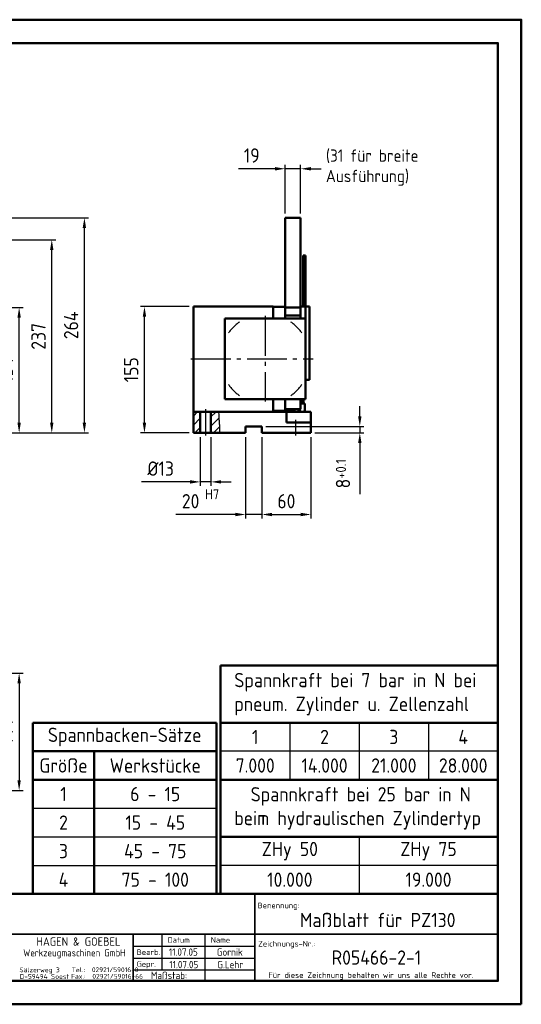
# Model space of a CAD drawing. Header units: millimetres. Extents: x -658 to 1050, y -2078 to -870.
# Tile 2 of 2: x 435 to 1050, y -2078 to -870. Entities that reach past the tile are written whole.
import ezdxf
from ezdxf.enums import TextEntityAlignment as Align

# ---------------------------------------------------------------- set-up
doc = ezdxf.new("R2010")
doc.units = ezdxf.units.MM
doc.header["$LTSCALE"] = 5
doc.linetypes.add('AM_DIN_G_W050', pattern=[13.75, 9.75, -1.5, 1, -1.5])
doc.linetypes.add('AM_DIN_G_W050x2', pattern=[6.875, 4.75, -0.875, 0.375, -0.875])
for name, color, linetype, lineweight in [('AM_0', 7, 'Continuous', 50), ('AM_0N', 7, 'Continuous', 50), ('AM_4', 3, 'Continuous', 25), ('AM_4N', 3, 'Continuous', 25), ('AM_5', 3, 'Continuous', 25), ('AM_7', 4, 'AM_DIN_G_W050', 25), ('AM_8', 1, 'Continuous', 25), ('AM_BOR', 7, 'Continuous', 50)]:
    doc.layers.add(name, color=color, linetype=linetype, lineweight=lineweight)
doc.styles.add('ACDINTS', font='isocp.shx', dxfattribs={"height": 1})
doc.styles.get("Standard").update_dxf_attribs({"font": 'ISOCP.SHX'})
doc.dimstyles.new('AM_DIN', dxfattribs={"dimtxt": 3.5, "dimasz": 2.5, "dimexe": 1, "dimexo": 1, "dimgap": 1.5, "dimtad": 1, "dimdsep": 46, "dimtxsty": 'STANDARD', "dimcen": 0, "dimclrd": 256, "dimclre": 256, "dimclrt": 2, "dimadec": 0, "dimazin": 2, "dimtp": 0.1, "dimtm": 0.1, "dimtfac": 0.71, "dimtdec": 3, "dimtmove": 0, "dimatfit": 3, "dimfxl": 1, "dimlwd": -1, "dimlwe": -1, "dimarcsym": 0})

# ---------------------------------------------------------------- blocks, each defined once
blk = doc.blocks.new('*D8')
at = {"layer": 'AM_5'}
for p, q in [((334.2, -1671.5), (439.2, -1671.5)), ((434.2, -1684), (434.2, -1803)), ((334.2, -1815.5), (439.2, -1815.5))]:
    blk.add_line(p, q, dxfattribs=at)
for points in [[(432.1, -1684), (436.2, -1684), (434.2, -1671.5)], [(432.1, -1803), (436.2, -1803), (434.2, -1815.5)]]:
    blk.add_solid(points, dxfattribs=at)
at = {"layer": 'Defpoints', "color": 0}
for p in [(329.2, -1671.5), (329.2, -1815.5), (434.2, -1815.5)]:
    blk.add_point(p, dxfattribs=at)
at = {"layer": 'AM_5', "color": 2, "insert": (417.9, -1743.5), "char_height": 17.5, "attachment_point": 5, "rotation": 90}
blk.add_mtext('144', dxfattribs=at)
blk = doc.blocks.new('*D9')
at = {"layer": 'AM_5'}
for p, q in [((851.8, -1356.5), (851.8, -1344)), ((736.8, -1369), (856.8, -1369)), ((851.8, -1369), (851.8, -1377)), ((796.8, -1377), (856.8, -1377)), ((851.8, -1389.5), (851.8, -1452.1))]:
    blk.add_line(p, q, dxfattribs=at)
for points in [[(849.7, -1356.5), (853.9, -1356.5), (851.8, -1369)], [(849.7, -1389.5), (853.9, -1389.5), (851.8, -1377)]]:
    blk.add_solid(points, dxfattribs=at)
at = {"layer": 'Defpoints', "color": 0}
for p in [(731.8, -1369), (791.8, -1377), (851.8, -1377)]:
    blk.add_point(p, dxfattribs=at)
at = {"layer": 'AM_5', "color": 2, "insert": (831.2, -1427), "char_height": 17.5, "attachment_point": 5, "rotation": 90}
blk.add_mtext('8{}{\\A0;{\\H1.5x;}{\\A2;\\H0.71x;\\C3;+0.1}}', dxfattribs=at)
blk = doc.blocks.new('*D12')
at = {"layer": 'AM_5'}
for p, q in [((642.8, -1222), (582.8, -1222)), ((587.8, -1364.5), (587.8, -1234.5)), ((642.8, -1377), (582.8, -1377))]:
    blk.add_line(p, q, dxfattribs=at)
for points in [[(585.7, -1234.5), (589.9, -1234.5), (587.8, -1222)], [(585.7, -1364.5), (589.9, -1364.5), (587.8, -1377)]]:
    blk.add_solid(points, dxfattribs=at)
at = {"layer": 'Defpoints', "color": 0}
for p in [(587.8, -1222), (647.8, -1222), (647.8, -1377)]:
    blk.add_point(p, dxfattribs=at)
at = {"layer": 'AM_5', "color": 2, "insert": (571.5, -1299.5), "char_height": 17.5, "attachment_point": 5, "rotation": 90}
blk.add_mtext('155', dxfattribs=at)
blk = doc.blocks.new('*D13')
at = {"layer": 'AM_5'}
for p, q in [((317.2, -1223), (439.2, -1223)), ((434.2, -1364.5), (434.2, -1235.5)), ((339.2, -1377), (439.2, -1377))]:
    blk.add_line(p, q, dxfattribs=at)
for points in [[(432.1, -1235.5), (436.2, -1235.5), (434.2, -1223)], [(432.1, -1364.5), (436.2, -1364.5), (434.2, -1377)]]:
    blk.add_solid(points, dxfattribs=at)
at = {"layer": 'Defpoints', "color": 0}
for p in [(312.2, -1223), (434.2, -1223), (334.2, -1377)]:
    blk.add_point(p, dxfattribs=at)
at = {"layer": 'AM_5', "color": 2, "insert": (417.9, -1300), "char_height": 17.5, "attachment_point": 5, "rotation": 90}
blk.add_mtext('154', dxfattribs=at)
blk = doc.blocks.new('*D14')
at = {"layer": 'AM_5'}
for p, q in [((167.2, -1140), (385.4, -1140)), ((402.9, -1140), (479.2, -1140)), ((474.2, -1364.5), (474.2, -1152.5)), ((339.2, -1377), (479.2, -1377))]:
    blk.add_line(p, q, dxfattribs=at)
for points in [[(472.1, -1152.5), (476.2, -1152.5), (474.2, -1140)], [(472.1, -1364.5), (476.2, -1364.5), (474.2, -1377)]]:
    blk.add_solid(points, dxfattribs=at)
at = {"layer": 'Defpoints', "color": 0}
for p in [(162.2, -1140), (474.2, -1140), (334.2, -1377)]:
    blk.add_point(p, dxfattribs=at)
at = {"layer": 'AM_5', "color": 2, "insert": (457.9, -1258.5), "char_height": 17.5, "attachment_point": 5, "rotation": 90}
blk.add_mtext('237', dxfattribs=at)
blk = doc.blocks.new('*D15')
at = {"layer": 'AM_5'}
for p, q in [((186.2, -1113), (519.2, -1113)), ((514.2, -1364.5), (514.2, -1125.5)), ((339.2, -1377), (519.2, -1377))]:
    blk.add_line(p, q, dxfattribs=at)
for points in [[(512.1, -1125.5), (516.2, -1125.5), (514.2, -1113)], [(512.1, -1364.5), (516.2, -1364.5), (514.2, -1377)]]:
    blk.add_solid(points, dxfattribs=at)
at = {"layer": 'Defpoints', "color": 0}
for p in [(181.2, -1113), (514.2, -1113), (334.2, -1377)]:
    blk.add_point(p, dxfattribs=at)
at = {"layer": 'AM_5', "color": 2, "insert": (497.9, -1245), "char_height": 17.5, "attachment_point": 5, "rotation": 90}
blk.add_mtext('264', dxfattribs=at)
blk = doc.blocks.new('*D20')
at = {"layer": 'AM_5'}
for p, q in [((731.8, -1382), (731.8, -1482)), ((791.8, -1382), (791.8, -1482)), ((744.3, -1477), (779.3, -1477))]:
    blk.add_line(p, q, dxfattribs=at)
for points in [[(744.3, -1474.9), (744.3, -1479.1), (731.8, -1477)], [(779.3, -1474.9), (779.3, -1479.1), (791.8, -1477)]]:
    blk.add_solid(points, dxfattribs=at)
at = {"layer": 'Defpoints', "color": 0}
for p in [(731.8, -1377), (791.8, -1377), (791.8, -1477)]:
    blk.add_point(p, dxfattribs=at)
at = {"layer": 'AM_5', "color": 2, "insert": (761.8, -1460.7), "char_height": 17.5, "attachment_point": 5}
blk.add_mtext('60', dxfattribs=at)
blk = doc.blocks.new('*D21')
at = {"layer": 'AM_5'}
for p, q in [((711.8, -1382), (711.8, -1482)), ((731.8, -1382), (731.8, -1482)), ((699.3, -1477), (626.2, -1477)), ((731.8, -1477), (711.8, -1477)), ((744.3, -1477), (756.8, -1477))]:
    blk.add_line(p, q, dxfattribs=at)
for points in [[(699.3, -1474.9), (699.3, -1479.1), (711.8, -1477)], [(744.3, -1474.9), (744.3, -1479.1), (731.8, -1477)]]:
    blk.add_solid(points, dxfattribs=at)
at = {"layer": 'Defpoints', "color": 0}
for p in [(711.8, -1377), (731.8, -1377), (711.8, -1477)]:
    blk.add_point(p, dxfattribs=at)
at = {"layer": 'AM_5', "color": 2, "insert": (656.5, -1460.7), "char_height": 17.5, "attachment_point": 5}
blk.add_mtext('\\A1;20{}{\\H0.7x;\\C3;\\S H7^  ;} ', dxfattribs=at)
blk = doc.blocks.new('*D22')
at = {"layer": 'AM_5'}
for p, q in [((656.3, -1382), (656.3, -1442)), ((669.3, -1382), (669.3, -1442)), ((643.8, -1437), (584.1, -1437)), ((669.3, -1437), (656.3, -1437)), ((681.8, -1437), (694.3, -1437))]:
    blk.add_line(p, q, dxfattribs=at)
for points in [[(643.8, -1434.9), (643.8, -1439.1), (656.3, -1437)], [(681.8, -1434.9), (681.8, -1439.1), (669.3, -1437)]]:
    blk.add_solid(points, dxfattribs=at)
at = {"layer": 'Defpoints', "color": 0}
for p in [(656.3, -1377), (669.3, -1377), (656.3, -1437)]:
    blk.add_point(p, dxfattribs=at)
at = {"layer": 'AM_5', "color": 2, "insert": (607.7, -1420.7), "char_height": 17.5, "attachment_point": 5}
blk.add_mtext('%%c13', dxfattribs=at)
blk = doc.blocks.new('*D24')
at = {"layer": 'AM_5'}
for p, q in [((760.3, -1108), (760.3, -1048)), ((779.3, -1108), (779.3, -1048)), ((747.8, -1053), (703.3, -1053)), ((779.3, -1053), (760.3, -1053)), ((791.8, -1053), (804.3, -1053))]:
    blk.add_line(p, q, dxfattribs=at)
for points in [[(747.8, -1050.9), (747.8, -1055.1), (760.3, -1053)], [(791.8, -1050.9), (791.8, -1055.1), (779.3, -1053)]]:
    blk.add_solid(points, dxfattribs=at)
at = {"layer": 'Defpoints', "color": 0}
for p in [(760.3, -1053), (760.3, -1113), (779.3, -1113)]:
    blk.add_point(p, dxfattribs=at)
at = {"layer": 'AM_5', "color": 2, "insert": (719.3, -1036.7), "char_height": 17.5, "attachment_point": 5}
blk.add_mtext('19', dxfattribs=at)

msp = doc.modelspace()

# ---------------------------------------------------------------- hatches: boundary and pattern name
at = {"layer": 'AM_8'}
h = msp.add_hatch(dxfattribs=at)
h.set_pattern_fill('_USER', color=256, scale=8, angle=45, style=0, pattern_type=0)
h.set_pattern_definition([(45, (204.0085, 179.8865), (-5.656854, 5.656854), [])])
h.paths.add_polyline_path([(679.395, -1363.731), (679.308, -1362.696), (679.236, -1361.665), (679.188, -1360.637), (679.165, -1359.612), (679.154, -1358.573), (679.135, -1357.501), (679.087, -1356.378), (678.993, -1355.184), (678.831, -1353.902), (678.583, -1352.512), (678.228, -1350.996), (669.299, -1350.996), (669.299, -1376.996), (679.648, -1376.996), (679.658, -1376.034), (679.683, -1375.055), (679.718, -1374.059), (679.755, -1373.05), (679.787, -1372.03), (679.809, -1371.001), (679.813, -1369.966), (679.792, -1368.928), (679.744, -1367.888), (679.672, -1366.847), (679.585, -1365.807), (679.49, -1364.768)])
h.paths.add_polyline_path([(647.799, -1376.996), (656.299, -1376.996), (656.299, -1350.996), (647.799, -1350.996)])

# ---------------------------------------------------------------- linework, layer by layer
for p, q in [((766.046, -1732.324), (766.046, -1802.324)), ((851.046, -1732.324), (851.046, -1802.324)), ((936.046, -1732.324), (936.046, -1802.324)), ((1021.046, -1767.324), (681.046, -1767.324)), ((451.046, -1837.324), (676.046, -1837.324)), ((451.046, -1872.324), (676.046, -1872.324)), ((851.046, -1872.324), (851.046, -1942.324)), ((451.046, -1907.324), (676.046, -1907.324)), ((1021.046, -1907.324), (681.046, -1907.324))]:
    msp.add_line(p, q)
at = {"color": 2, "lineweight": 35}
for p, q in [((723.104, -1942.324), (723.104, -2048.927)), ((390.11, -1991.739), (1021.046, -1991.739)), ((574.133, -1991.739), (574.133, -2048.927))]:
    msp.add_line(p, q, dxfattribs=at)
at = {"color": 1, "lineweight": 25}
for p, q in [((609.185, -1991.739), (609.185, -2035.519)), ((661.763, -1991.739), (661.763, -2035.519)), ((574.133, -2006.332), (723.104, -2006.332)), ((574.133, -2020.926), (723.104, -2020.926)), ((574.133, -2035.519), (723.104, -2035.519)), ((574.133, -2035.519), (723.104, -2035.519)), ((661.763, -2035.519), (661.763, -2050.113))]:
    msp.add_line(p, q, dxfattribs=at)
at = {"layer": 'AM_0'}
for p, q in [((779.299, -1112.996), (760.299, -1112.996)), ((760.299, -1236.496), (760.299, -1112.996)), ((779.299, -1112.996), (779.299, -1236.496)), ((782.299, -1221.996), (782.299, -1159.245)), ((782.299, -1159.245), (785.299, -1159.245)), ((785.299, -1329.245), (785.299, -1159.245)), ((782.299, -1209.245), (785.299, -1209.245)), ((745.799, -1221.996), (647.799, -1221.996)), ((647.799, -1221.996), (647.799, -1376.996)), ((745.799, -1236.496), (745.799, -1221.996)), ((745.799, -1222.196), (760.299, -1222.196)), ((745.799, -1236.496), (745.799, -1222.196)), ((760.299, -1222.996), (779.299, -1222.996)), ((779.299, -1221.996), (785.299, -1221.996)), ((785.299, -1221.996), (790.299, -1221.996)), ((790.299, -1221.996), (790.299, -1311.996)), ((785.299, -1236.496), (686.299, -1236.496)), ((686.299, -1236.496), (686.299, -1335.496)), ((760.299, -1232.996), (779.299, -1232.996)), ((785.299, -1335.496), (785.299, -1236.496)), ((790.299, -1311.996), (785.299, -1311.996)), ((686.299, -1335.496), (785.299, -1335.496)), ((745.799, -1349.996), (745.799, -1335.496)), ((745.799, -1335.496), (745.799, -1349.796)), ((760.299, -1349.996), (760.299, -1335.496)), ((760.299, -1349.796), (760.299, -1335.496)), ((779.299, -1335.496), (779.299, -1347.996)), ((791.799, -1350.996), (647.799, -1350.996)), ((656.299, -1350.996), (656.299, -1376.996)), ((669.299, -1350.996), (669.299, -1376.996)), ((745.799, -1349.796), (760.299, -1349.796)), ((755.799, -1349.996), (745.799, -1349.996)), ((755.799, -1350.996), (755.799, -1349.996)), ((760.299, -1347.996), (779.299, -1347.996)), ((770.299, -1349.996), (760.299, -1349.996)), ((761.799, -1350.996), (761.799, -1363.996)), ((770.299, -1347.996), (770.299, -1349.996)), ((791.799, -1376.996), (791.799, -1350.996)), ((761.799, -1363.996), (791.799, -1363.996)), ((731.799, -1368.996), (711.799, -1368.996)), ((711.799, -1368.996), (711.799, -1376.996)), ((731.799, -1376.996), (731.799, -1368.996)), ((647.799, -1376.996), (711.799, -1376.996)), ((731.799, -1376.996), (791.799, -1376.996)), ((1021.046, -1662.324), (681.046, -1662.324)), ((681.046, -1662.324), (681.046, -1942.324)), ((1021.046, -1942.324), (1021.046, -1662.324)), ((451.046, -1732.324), (451.046, -1942.324)), ((676.046, -1732.324), (451.046, -1732.324)), ((676.046, -1732.324), (676.046, -1942.324)), ((681.046, -1732.324), (1021.046, -1732.324)), ((451.046, -1767.324), (676.046, -1767.324)), ((526.046, -1767.324), (526.046, -1942.324)), ((451.046, -1802.324), (676.046, -1802.324)), ((681.046, -1802.324), (1021.046, -1802.324)), ((681.046, -1872.324), (1021.046, -1872.324)), ((451.046, -1942.324), (676.046, -1942.324)), ((681.046, -1942.324), (1021.046, -1942.324))]:
    msp.add_line(p, q, dxfattribs=at)
for points in [[(1049.796, -2077.677), (-657.954, -2077.677), (-657.954, -870.177), (1049.796, -870.177)], [(-629.204, -898.927), (1021.046, -898.927), (1021.046, -2048.927), (-629.204, -2048.927)], [(390.11, -2048.927), (1021.046, -2048.927), (1021.046, -1942.324), (390.11, -1942.324)]]:
    msp.add_lwpolyline(points, close=True, dxfattribs=at)
at = {"layer": 'AM_0N'}
for p, q in [((782.799, -1337.996), (779.299, -1337.996)), ((782.799, -1335.496), (782.799, -1340.996)), ((771.299, -1349.496), (771.299, -1347.996)), ((774.25, -1350.996), (781.348, -1350.996)), ((777.2, -1349.496), (777.2, -1347.996)), ((778.398, -1349.496), (777.2, -1349.496)), ((778.398, -1349.496), (778.398, -1347.996)), ((782.799, -1340.996), (779.299, -1340.996)), ((784.299, -1340.996), (782.799, -1340.996)), ((784.299, -1349.496), (784.299, -1340.996))]:
    msp.add_line(p, q, dxfattribs=at)
for centre, start, end in [((774.25, -1347.343), 216.10585, 270), ((774.25, -1347.343), 270, 323.89415), ((781.348, -1347.343), 216.10585, 270), ((781.348, -1347.343), 270, 323.89415)]:
    msp.add_arc(centre, 3.652, start, end, dxfattribs=at)
at = {"layer": 'AM_4'}
msp.add_lwpolyline([(678.228, -1350.996), (678.583, -1352.512), (678.831, -1353.902), (678.993, -1355.184), (679.087, -1356.378), (679.135, -1357.501), (679.154, -1358.573), (679.165, -1359.612), (679.188, -1360.637), (679.236, -1361.665), (679.308, -1362.696), (679.395, -1363.731), (679.49, -1364.768), (679.585, -1365.807), (679.672, -1366.847), (679.744, -1367.888), (679.792, -1368.928), (679.813, -1369.966), (679.809, -1371.001), (679.787, -1372.03), (679.755, -1373.05), (679.718, -1374.059), (679.683, -1375.055), (679.658, -1376.034), (679.648, -1376.996)], dxfattribs=at)
at = {"layer": 'AM_4N'}
msp.add_line((781.879, -1335.496), (781.879, -1337.996), dxfattribs=at)
at = {"layer": 'AM_7'}
for p, q in [((735.799, -1233.496), (735.799, -1338.496)), ((644.799, -1285.996), (794.799, -1285.996)), ((662.799, -1347.996), (662.799, -1379.996))]:
    msp.add_line(p, q, dxfattribs=at)
at = {"layer": 'AM_7', "linetype": 'AM_DIN_G_W050x2'}
msp.add_line((772.799, -1360.996), (772.799, -1379.996), dxfattribs=at)
at = {"layer": 'AM_7'}
for start, end in [(125.091112, 144.908888), (35.091112, 54.908888), (215.091112, 234.908888), (305.091112, 324.908888)]:
    msp.add_arc((735.799, -1285.996), 55, start, end, dxfattribs=at)

# ---------------------------------------------------------------- texts
at = {"lineweight": -2}
msp.add_text('HAGEN & GOEBEL', height=10.35, dxfattribs=at).set_placement((455.33, -2005.942))
at = {"color": 1, "lineweight": 25, "style": 'ACDINTS', "width": 0.983632}
msp.add_text('Datum', height=6.9, dxfattribs=at).set_placement((629.836, -2002.192), align=Align.CENTER)
at = {"color": 1, "lineweight": 25, "style": 'ACDINTS'}
msp.add_text('Name', height=6.9, dxfattribs=at).set_placement((692.889, -2002.192), align=Align.RIGHT)
for s, height, p in [('Werkzeugmaschinen GmbH', 8.625, (439.21, -2018.852)), ('Sälzerweg 3', 5.865, (434.506, -2038.398)), ('D-59494 Soest', 5.865, (434.903, -2046.481)), ('Fax.:  02921/59016-66', 5.865, (497.949, -2046.302)), ('Tel.:  02921/59016-0', 5.865, (498.646, -2038.249))]:
    msp.add_text(s, height=height).set_placement(p)
for s, p in [('Bearb.', (578.273, -2017.131)), ('Gepr.', (578.273, -2031.724))]:
    msp.add_text(s, height=6.9, dxfattribs=at).set_placement(p)
for s, insert, char_height, width, attachment_point in [('Spannkraft bei 7 bar in N bei pneum. Zylinder u. Zellenzahl', (697.929, -1697.324), 17.5, 323.11703, 4), ('Spannbacken-Sätze', (563.546, -1749.824), 17.5, 225, 5), ('2', (808.546, -1749.824), 17.5, 85, 5), ('3', (893.546, -1749.824), 17.5, 85, 5), ('1', (723.546, -1749.824), 17.5, 85, 5), ('4', (978.546, -1749.824), 17.5, 85, 5), ('Größe', (488.546, -1784.824), 17.5, 75, 5), ('Werkstücke', (601.046, -1784.824), 17.5, 150, 5), ('7.000', (723.546, -1784.824), 17.5, 85, 5), ('14.000', (808.546, -1784.824), 17.5, 85, 5), ('21.000', (893.546, -1784.824), 17.5, 85, 5), ('28.000', (978.546, -1784.824), 17.5, 85, 5), ('  Spannkraft bei 25 bar in N\\Pbeim hydraulischen Zylindertyp', (697.929, -1837.324), 17.5, 323.1, 4), ('1', (488.546, -1819.824), 17.5, 75, 5), ('6 - 15', (601.046, -1819.824), 17.5, 150, 5), ('2', (488.546, -1854.824), 17.5, 75, 5), ('15 - 45', (601.046, -1854.824), 17.5, 150, 5), ('3', (488.546, -1889.824), 17.5, 75, 5), ('45 - 75', (601.046, -1889.824), 17.5, 150, 5), ('ZHy 50', (766.046, -1889.824), 17.5, 170, 5), ('ZHy 75', (936.046, -1889.824), 17.5, 170, 5), ('4', (488.546, -1924.824), 17.5, 75, 5), ('75 - 100', (601.046, -1924.824), 17.5, 150, 5), ('10.000', (766.046, -1924.824), 17.5, 170, 5), ('19.000', (936.046, -1924.824), 17.5, 170, 5), ('Benennung:', (726.487, -1953.011), 6.9, 181.677, 1), ('Zeichnungs-Nr.:', (727.16, -1999.942), 6.9, 238.2225, 1), ('11.07.05', (635.475, -2013.629), 9, 52.58, 5), ('Gornik', (692.433, -2013.629), 9, 61.34, 5), ('11.07.05', (636.043, -2028.942), 9, 52.58, 5), ('G.Lehr', (693.001, -2028.942), 9, 61.34, 5), ('Maßstab: ', (617.948, -2042.223), 9, 87.63, 5)]:
    msp.add_mtext(s, dxfattribs=dict(insert=insert, char_height=char_height, width=width, attachment_point=attachment_point))
at = {"layer": 'AM_0', "char_height": 17.5, "attachment_point": 5}
for s, insert, width in [('Maßblatt für PZ130', (873.767, -1974.318), 294.56), ('R05466-2-1', (872.074, -2020.333), 297.94)]:
    msp.add_mtext(s, dxfattribs=dict(at, insert=insert, width=width))
at = {"layer": 'AM_5', "insert": (810.277, -1029.331), "char_height": 15, "width": 121.02458, "attachment_point": 1}
msp.add_mtext('{\\C2;(31 für breite\\PAusführung)}', dxfattribs=at)
at = {"layer": 'AM_BOR', "color": 1, "lineweight": 25, "insert": (739.752, -2038.417), "char_height": 6.9, "width": 262.89, "attachment_point": 1, "style": 'ACDINTS'}
msp.add_mtext('Für diese Zeichnung behalten wir uns alle Rechte vor.', dxfattribs=at)

# ---------------------------------------------------------------- dimensions: what is measured, and where the dimension line sits
at = {"layer": 'AM_5'}
dim = msp.add_linear_dim(base=(760.299, -1052.996), p1=(779.299, -1112.996), p2=(760.299, -1112.996), dimstyle='AM_DIN', override={"dimscale": 5}, dxfattribs=at)
dim.commit()
dim.dimension.update_dxf_attribs({"geometry": '*D24', "text_midpoint": (719.297, -1036.746)})
for base, p1, p2, picture, middle in [((514.156, -1112.996), (334.156, -1376.996), (181.156, -1112.996), '*D15', (514.156, -1244.996)), ((474.156, -1139.996), (334.156, -1376.996), (162.156, -1139.996), '*D14', (474.156, -1258.496)), ((434.156, -1222.996), (334.156, -1376.996), (312.156, -1222.996), '*D13', (434.156, -1299.996)), ((434.156, -1815.522), (329.156, -1671.522), (329.156, -1815.522), '*D8', (434.156, -1743.522))]:
    dim = msp.add_linear_dim(base=base, p1=p1, p2=p2, angle=90, dimstyle='AM_DIN', override={"dimscale": 5}, dxfattribs=at)
    dim.commit()
    dim.dimension.update_dxf_attribs({"geometry": picture, "text_midpoint": middle, "dimtype": 160})
for base, p1, p2, angle, picture, middle in [((587.799, -1221.996), (647.799, -1376.996), (647.799, -1221.996), 90, '*D12', (571.549, -1299.496)), ((791.799, -1476.996), (731.799, -1376.996), (791.799, -1376.996), 0, '*D20', (761.799, -1460.746))]:
    dim = msp.add_linear_dim(base=base, p1=p1, p2=p2, angle=angle, dimstyle='AM_DIN', override={"dimscale": 5}, dxfattribs=at)
    dim.commit()
    dim.dimension.update_dxf_attribs({"geometry": picture, "text_midpoint": middle})
for base, p1, p2, angle, text, override, picture, middle in [((851.799, -1376.996), (731.799, -1368.996), (791.799, -1376.996), 90, '<>{}{\\A0;{\\H1.5x;}{\\A2;\\H0.71x;\\C3;+0.1}}', {"dimscale": 5, "dimtp": 0.1, "dimtm": 0}, '*D9', (831.174, -1427.044)), ((656.299, -1436.996), (669.299, -1376.996), (656.299, -1376.996), 0, '%%c<>', {"dimscale": 5}, '*D22', (607.686, -1420.746)), ((711.799, -1476.996), (731.799, -1376.996), (711.799, -1376.996), 0, '<>{}{\\H0.7x;\\C3;\\S H7^  ;} ', {"dimscale": 5, "dimtp": 0.1, "dimtm": 0.1, "dimtolj": 1}, '*D21', (656.502, -1460.744))]:
    dim = msp.add_linear_dim(base=base, p1=p1, p2=p2, angle=angle, text=text, dimstyle='AM_DIN', override=override, dxfattribs=at)
    dim.commit()
    dim.dimension.update_dxf_attribs({"geometry": picture, "text_midpoint": middle})

doc.saveas('drawing.dxf')
